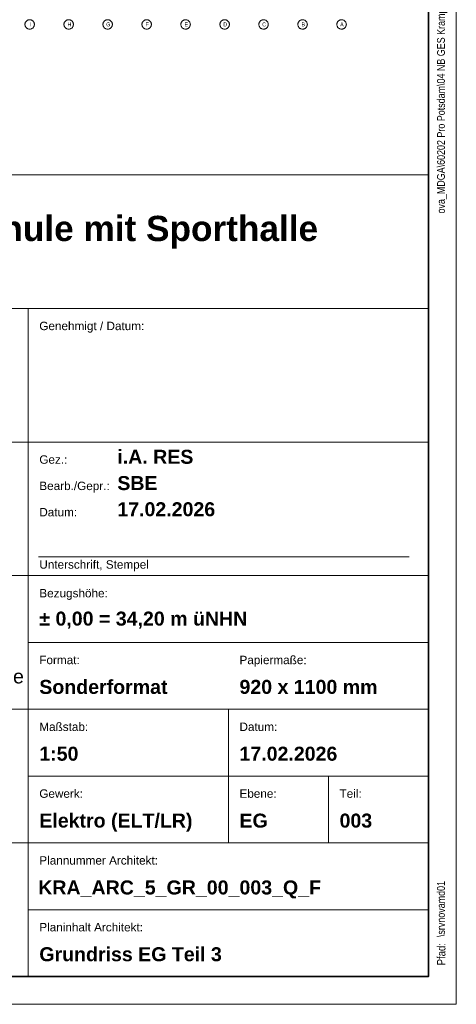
# Model space of a CAD drawing. Extents: x -620 to 300, y 62 to 1162.
# Tile 40 of 93: x 222 to 300, y 62 to 239. Entities that reach past the tile are written whole.
import ezdxf
from ezdxf.lldxf.tags import DXFTag

# ---------------------------------------------------------------- set-up
doc = ezdxf.new("R2010")
doc.units = 0
for name, color, linetype, lineweight in [('iwb_Plankopf Linie', 7, 'Continuous', 13), ('iwb_Plankopf Rahmen', 7, 'Continuous', 35), ('iwb_Plankopf Text', 7, 'Continuous', 18), ('PK_LP_Achsen', 7, 'STRICHPUNKT2', 5)]:
    doc.layers.add(name, color=color, linetype=linetype, lineweight=lineweight)
doc.layers.add('PK_LP_T03', color=3, linetype='Continuous', lineweight=9, true_color=0x00ff00)
doc.styles.add('Arial Narrow', font='ARIALN.TTF')
doc.styles.add('Plankopf', font='arial.ttf')
doc.styles.get("Standard").update_dxf_attribs({"font": 'ARIALN.TTF'})
tags = doc.linetypes.add('Punkte_Nova', pattern=[4.8, 0.4, 0.2, -4, 0.2]).pattern_tags.tags
tags[10:11] = [DXFTag(74, 4), DXFTag(75, 0), DXFTag(340, '0'), DXFTag(46, 0.0), DXFTag(50, 0.0), DXFTag(44, 0.0), DXFTag(45, 0.0)]
tags[8:9] = [DXFTag(74, 4), DXFTag(75, 0), DXFTag(340, '0'), DXFTag(46, 0.0), DXFTag(50, 0.0), DXFTag(44, 0.0), DXFTag(45, 0.0)]
tags[6:7] = [DXFTag(74, 4), DXFTag(75, 0), DXFTag(340, '0'), DXFTag(46, 0.0), DXFTag(50, 0.0), DXFTag(44, 0.0), DXFTag(45, 0.0)]
tags[4:5] = [DXFTag(74, 4), DXFTag(75, 0), DXFTag(340, '0'), DXFTag(46, 0.0), DXFTag(50, 0.0), DXFTag(44, 0.0), DXFTag(45, 0.0)]
tags = doc.linetypes.add('STRICHPUNKT2', pattern=[12.7, 6.35, -3.175, 0, -3.175]).pattern_tags.tags
tags[10:11] = [DXFTag(74, 4), DXFTag(75, 0), DXFTag(340, '0'), DXFTag(46, 0.0), DXFTag(50, 0.0), DXFTag(44, 0.0), DXFTag(45, 0.0)]
tags[8:9] = [DXFTag(74, 4), DXFTag(75, 0), DXFTag(340, '0'), DXFTag(46, 0.0), DXFTag(50, 0.0), DXFTag(44, 0.0), DXFTag(45, 0.0)]
tags[6:7] = [DXFTag(74, 4), DXFTag(75, 0), DXFTag(340, '0'), DXFTag(46, 0.0), DXFTag(50, 0.0), DXFTag(44, 0.0), DXFTag(45, 0.0)]
tags[4:5] = [DXFTag(74, 4), DXFTag(75, 0), DXFTag(340, '0'), DXFTag(46, 0.0), DXFTag(50, 0.0), DXFTag(44, 0.0), DXFTag(45, 0.0)]

# ---------------------------------------------------------------- blocks, each defined once
blk = doc.blocks.new('Blockreferenz-A06G94JP8I')
at = {"layer": 'PK_LP_Achsen', "linetype": 'ByBlock', "ltscale": 0.13}
for p, q in [((222.8, 238.69), (222.83, 238.77)), ((222.83, 238.77), (222.87, 238.84)), ((222.87, 238.84), (222.91, 238.91)), ((222.91, 238.91), (222.96, 238.98)), ((222.96, 238.98), (223.02, 239.04)), ((223.02, 239.04), (223.08, 239.1)), ((223.08, 239.1), (223.15, 239.15)), ((223.15, 239.15), (223.22, 239.19)), ((223.22, 239.19), (223.29, 239.23)), ((223.29, 239.23), (223.37, 239.25)), ((223.37, 239.25), (223.45, 239.27)), ((223.45, 239.27), (223.53, 239.29)), ((223.53, 239.29), (223.62, 239.29)), ((223.62, 239.29), (223.7, 239.29)), ((223.7, 239.29), (223.78, 239.27)), ((223.78, 239.27), (223.86, 239.25)), ((223.86, 239.25), (223.94, 239.23)), ((223.94, 239.23), (224.02, 239.19)), ((224.02, 239.19), (224.09, 239.15)), ((224.09, 239.15), (224.16, 239.1)), ((224.16, 239.1), (224.22, 239.04)), ((224.22, 239.04), (224.27, 238.98)), ((224.27, 238.98), (224.32, 238.91)), ((224.32, 238.91), (224.37, 238.84)), ((224.37, 238.84), (224.4, 238.77)), ((224.4, 238.77), (224.43, 238.69)), ((229.82, 238.69), (229.84, 238.77)), ((229.84, 238.77), (229.88, 238.84)), ((229.88, 238.84), (229.92, 238.91)), ((229.92, 238.91), (229.97, 238.98)), ((229.97, 238.98), (230.03, 239.04)), ((230.03, 239.04), (230.09, 239.1)), ((230.09, 239.1), (230.16, 239.15)), ((230.16, 239.15), (230.23, 239.19)), ((230.23, 239.19), (230.3, 239.23)), ((230.3, 239.23), (230.38, 239.25)), ((230.38, 239.25), (230.46, 239.27)), ((230.46, 239.27), (230.55, 239.29)), ((230.55, 239.29), (230.63, 239.29)), ((230.63, 239.29), (230.71, 239.29)), ((230.71, 239.29), (230.8, 239.27)), ((230.8, 239.27), (230.88, 239.25)), ((230.88, 239.25), (230.96, 239.23)), ((230.96, 239.23), (231.03, 239.19)), ((231.03, 239.19), (231.1, 239.15)), ((231.1, 239.15), (231.17, 239.1)), ((231.17, 239.1), (231.23, 239.04)), ((231.23, 239.04), (231.29, 238.98)), ((231.29, 238.98), (231.34, 238.91)), ((231.34, 238.91), (231.38, 238.84)), ((231.38, 238.84), (231.42, 238.77)), ((231.42, 238.77), (231.44, 238.69)), ((236.83, 238.69), (236.86, 238.77)), ((236.86, 238.77), (236.89, 238.84)), ((236.89, 238.84), (236.94, 238.91)), ((236.94, 238.91), (236.99, 238.98)), ((236.99, 238.98), (237.04, 239.04)), ((237.04, 239.04), (237.1, 239.1)), ((237.1, 239.1), (237.17, 239.15)), ((237.17, 239.15), (237.24, 239.19)), ((237.24, 239.19), (237.32, 239.23)), ((237.32, 239.23), (237.4, 239.25)), ((237.4, 239.25), (237.48, 239.27)), ((237.48, 239.27), (237.56, 239.29)), ((237.56, 239.29), (237.64, 239.29)), ((237.64, 239.29), (237.73, 239.29)), ((237.73, 239.29), (237.81, 239.27)), ((237.81, 239.27), (237.89, 239.25)), ((237.89, 239.25), (237.97, 239.23)), ((237.97, 239.23), (238.04, 239.19)), ((238.04, 239.19), (238.11, 239.15)), ((238.11, 239.15), (238.18, 239.1)), ((238.18, 239.1), (238.24, 239.04)), ((238.24, 239.04), (238.3, 238.98)), ((238.3, 238.98), (238.35, 238.91)), ((238.35, 238.91), (238.39, 238.84)), ((238.39, 238.84), (238.43, 238.77)), ((238.43, 238.77), (238.46, 238.69)), ((243.84, 238.69), (243.87, 238.77)), ((243.87, 238.77), (243.91, 238.84)), ((243.91, 238.84), (243.95, 238.91)), ((243.95, 238.91), (244, 238.98)), ((244, 238.98), (244.05, 239.04)), ((244.05, 239.04), (244.12, 239.1)), ((244.12, 239.1), (244.18, 239.15)), ((244.18, 239.15), (244.25, 239.19)), ((244.25, 239.19), (244.33, 239.23)), ((244.33, 239.23), (244.41, 239.25)), ((244.41, 239.25), (244.49, 239.27)), ((244.49, 239.27), (244.57, 239.29)), ((244.57, 239.29), (244.66, 239.29)), ((244.66, 239.29), (244.74, 239.29)), ((244.74, 239.29), (244.82, 239.27)), ((244.82, 239.27), (244.9, 239.25)), ((244.9, 239.25), (244.98, 239.23)), ((244.98, 239.23), (245.06, 239.19)), ((245.06, 239.19), (245.13, 239.15)), ((245.13, 239.15), (245.19, 239.1)), ((245.19, 239.1), (245.26, 239.04)), ((245.26, 239.04), (245.31, 238.98)), ((245.31, 238.98), (245.36, 238.91)), ((245.36, 238.91), (245.4, 238.84)), ((245.4, 238.84), (245.44, 238.77)), ((245.44, 238.77), (245.47, 238.69)), ((250.85, 238.69), (250.88, 238.77)), ((250.88, 238.77), (250.92, 238.84)), ((250.92, 238.84), (250.96, 238.91)), ((250.96, 238.91), (251.01, 238.98)), ((251.01, 238.98), (251.07, 239.04)), ((251.07, 239.04), (251.13, 239.1)), ((251.13, 239.1), (251.2, 239.15)), ((251.2, 239.15), (251.27, 239.19)), ((251.27, 239.19), (251.34, 239.23)), ((251.34, 239.23), (251.42, 239.25)), ((251.42, 239.25), (251.5, 239.27)), ((251.5, 239.27), (251.58, 239.29)), ((251.58, 239.29), (251.67, 239.29)), ((251.67, 239.29), (251.75, 239.29)), ((251.75, 239.29), (251.83, 239.27)), ((251.83, 239.27), (251.91, 239.25)), ((251.91, 239.25), (251.99, 239.23)), ((251.99, 239.23), (252.07, 239.19)), ((252.07, 239.19), (252.14, 239.15)), ((252.14, 239.15), (252.21, 239.1)), ((252.21, 239.1), (252.27, 239.04)), ((252.27, 239.04), (252.32, 238.98)), ((252.32, 238.98), (252.37, 238.91)), ((252.37, 238.91), (252.42, 238.84)), ((252.42, 238.84), (252.45, 238.77)), ((252.45, 238.77), (252.48, 238.69)), ((257.87, 238.69), (257.89, 238.77)), ((257.89, 238.77), (257.93, 238.84)), ((257.93, 238.84), (257.97, 238.91)), ((257.97, 238.91), (258.02, 238.98)), ((258.02, 238.98), (258.08, 239.04)), ((258.08, 239.04), (258.14, 239.1)), ((258.14, 239.1), (258.21, 239.15)), ((258.21, 239.15), (258.28, 239.19)), ((258.28, 239.19), (258.35, 239.23)), ((258.35, 239.23), (258.43, 239.25)), ((258.43, 239.25), (258.51, 239.27)), ((258.51, 239.27), (258.6, 239.29)), ((258.6, 239.29), (258.68, 239.29)), ((258.68, 239.29), (258.76, 239.29)), ((258.76, 239.29), (258.85, 239.27)), ((258.85, 239.27), (258.93, 239.25)), ((258.93, 239.25), (259.01, 239.23)), ((259.01, 239.23), (259.08, 239.19)), ((259.08, 239.19), (259.15, 239.15)), ((259.15, 239.15), (259.22, 239.1)), ((259.22, 239.1), (259.28, 239.04)), ((259.28, 239.04), (259.34, 238.98)), ((259.34, 238.98), (259.39, 238.91)), ((259.39, 238.91), (259.43, 238.84)), ((259.43, 238.84), (259.47, 238.77)), ((259.47, 238.77), (259.49, 238.69)), ((264.88, 238.69), (264.91, 238.77)), ((264.91, 238.77), (264.94, 238.84)), ((264.94, 238.84), (264.99, 238.91)), ((264.99, 238.91), (265.04, 238.98)), ((265.04, 238.98), (265.09, 239.04)), ((265.09, 239.04), (265.15, 239.1)), ((265.15, 239.1), (265.22, 239.15)), ((265.22, 239.15), (265.29, 239.19)), ((265.29, 239.19), (265.37, 239.23)), ((265.37, 239.23), (265.45, 239.25)), ((265.45, 239.25), (265.53, 239.27)), ((265.53, 239.27), (265.61, 239.29)), ((265.61, 239.29), (265.69, 239.29)), ((265.69, 239.29), (265.78, 239.29)), ((265.78, 239.29), (265.86, 239.27)), ((265.86, 239.27), (265.94, 239.25)), ((265.94, 239.25), (266.02, 239.23)), ((266.02, 239.23), (266.09, 239.19)), ((266.09, 239.19), (266.16, 239.15)), ((266.16, 239.15), (266.23, 239.1)), ((266.23, 239.1), (266.29, 239.04)), ((266.29, 239.04), (266.35, 238.98)), ((266.35, 238.98), (266.4, 238.91)), ((266.4, 238.91), (266.44, 238.84)), ((266.44, 238.84), (266.48, 238.77)), ((266.48, 238.77), (266.51, 238.69)), ((271.89, 238.69), (271.92, 238.77)), ((271.92, 238.77), (271.96, 238.84)), ((271.96, 238.84), (272, 238.91)), ((272, 238.91), (272.05, 238.98)), ((272.05, 238.98), (272.1, 239.04)), ((272.1, 239.04), (272.17, 239.1)), ((272.17, 239.1), (272.23, 239.15)), ((272.23, 239.15), (272.3, 239.19)), ((272.3, 239.19), (272.38, 239.23)), ((272.38, 239.23), (272.46, 239.25)), ((272.46, 239.25), (272.54, 239.27)), ((272.54, 239.27), (272.62, 239.29)), ((272.62, 239.29), (272.71, 239.29)), ((272.71, 239.29), (272.79, 239.29)), ((272.79, 239.29), (272.87, 239.27)), ((272.87, 239.27), (272.95, 239.25)), ((272.95, 239.25), (273.03, 239.23)), ((273.03, 239.23), (273.11, 239.19)), ((273.11, 239.19), (273.18, 239.15)), ((273.18, 239.15), (273.24, 239.1)), ((273.24, 239.1), (273.31, 239.04)), ((273.31, 239.04), (273.36, 238.98)), ((273.36, 238.98), (273.41, 238.91)), ((273.41, 238.91), (273.45, 238.84)), ((273.45, 238.84), (273.49, 238.77)), ((273.49, 238.77), (273.52, 238.69)), ((278.9, 238.69), (278.93, 238.77)), ((278.93, 238.77), (278.97, 238.84)), ((278.97, 238.84), (279.01, 238.91)), ((279.01, 238.91), (279.06, 238.98)), ((279.06, 238.98), (279.12, 239.04)), ((279.12, 239.04), (279.18, 239.1)), ((279.18, 239.1), (279.25, 239.15)), ((279.25, 239.15), (279.32, 239.19)), ((279.32, 239.19), (279.39, 239.23)), ((279.39, 239.23), (279.47, 239.25)), ((279.47, 239.25), (279.55, 239.27)), ((279.55, 239.27), (279.63, 239.29)), ((279.63, 239.29), (279.72, 239.29)), ((279.72, 239.29), (279.8, 239.29)), ((279.8, 239.29), (279.88, 239.27)), ((279.88, 239.27), (279.96, 239.25)), ((279.96, 239.25), (280.04, 239.23)), ((280.04, 239.23), (280.12, 239.19)), ((280.12, 239.19), (280.19, 239.15)), ((280.19, 239.15), (280.26, 239.1)), ((280.26, 239.1), (280.32, 239.04)), ((280.32, 239.04), (280.37, 238.98)), ((280.37, 238.98), (280.42, 238.91)), ((280.42, 238.91), (280.47, 238.84)), ((280.47, 238.84), (280.5, 238.77)), ((280.5, 238.77), (280.53, 238.69)), ((222.77, 238.52), (222.78, 238.61)), ((222.77, 238.44), (222.77, 238.52)), ((222.77, 238.36), (222.77, 238.44)), ((222.78, 238.28), (222.77, 238.36)), ((222.78, 238.61), (222.8, 238.69)), ((222.8, 238.19), (222.78, 238.28)), ((222.83, 238.12), (222.8, 238.19)), ((222.87, 238.04), (222.83, 238.12)), ((222.91, 237.97), (222.87, 238.04)), ((222.96, 237.9), (222.91, 237.97)), ((223.02, 237.84), (222.96, 237.9)), ((223.08, 237.78), (223.02, 237.84)), ((223.15, 237.73), (223.08, 237.78)), ((223.22, 237.69), (223.15, 237.73)), ((223.29, 237.66), (223.22, 237.69)), ((223.37, 237.63), (223.29, 237.66)), ((223.45, 237.61), (223.37, 237.63)), ((223.53, 237.6), (223.45, 237.61)), ((223.62, 237.59), (223.53, 237.6)), ((223.7, 237.6), (223.62, 237.59)), ((223.78, 237.61), (223.7, 237.6)), ((223.86, 237.63), (223.78, 237.61)), ((223.94, 237.66), (223.86, 237.63)), ((224.02, 237.69), (223.94, 237.66)), ((224.09, 237.73), (224.02, 237.69)), ((224.16, 237.78), (224.09, 237.73)), ((224.22, 237.84), (224.16, 237.78)), ((224.27, 237.9), (224.22, 237.84)), ((224.32, 237.97), (224.27, 237.9)), ((224.37, 238.04), (224.32, 237.97)), ((224.4, 238.12), (224.37, 238.04)), ((224.43, 238.19), (224.4, 238.12)), ((224.43, 238.69), (224.45, 238.61)), ((224.45, 238.28), (224.43, 238.19)), ((224.45, 238.61), (224.46, 238.52)), ((224.46, 238.36), (224.45, 238.28)), ((224.46, 238.52), (224.47, 238.44)), ((224.47, 238.44), (224.46, 238.36)), ((229.78, 238.52), (229.8, 238.61)), ((229.78, 238.44), (229.78, 238.52)), ((229.78, 238.36), (229.78, 238.44)), ((229.8, 238.28), (229.78, 238.36)), ((229.8, 238.61), (229.82, 238.69)), ((229.82, 238.19), (229.8, 238.28)), ((229.84, 238.12), (229.82, 238.19)), ((229.88, 238.04), (229.84, 238.12)), ((229.92, 237.97), (229.88, 238.04)), ((229.97, 237.9), (229.92, 237.97)), ((230.03, 237.84), (229.97, 237.9)), ((230.09, 237.78), (230.03, 237.84)), ((230.16, 237.73), (230.09, 237.78)), ((230.23, 237.69), (230.16, 237.73)), ((230.3, 237.66), (230.23, 237.69)), ((230.38, 237.63), (230.3, 237.66)), ((230.46, 237.61), (230.38, 237.63)), ((230.55, 237.6), (230.46, 237.61)), ((230.63, 237.59), (230.55, 237.6)), ((230.71, 237.6), (230.63, 237.59)), ((230.8, 237.61), (230.71, 237.6)), ((230.88, 237.63), (230.8, 237.61)), ((230.96, 237.66), (230.88, 237.63)), ((231.03, 237.69), (230.96, 237.66)), ((231.1, 237.73), (231.03, 237.69)), ((231.17, 237.78), (231.1, 237.73)), ((231.23, 237.84), (231.17, 237.78)), ((231.29, 237.9), (231.23, 237.84)), ((231.34, 237.97), (231.29, 237.9)), ((231.38, 238.04), (231.34, 237.97)), ((231.42, 238.12), (231.38, 238.04)), ((231.44, 238.19), (231.42, 238.12)), ((231.44, 238.69), (231.46, 238.61)), ((231.46, 238.28), (231.44, 238.19)), ((231.46, 238.61), (231.48, 238.52)), ((231.48, 238.36), (231.46, 238.28)), ((231.48, 238.52), (231.48, 238.44)), ((231.48, 238.44), (231.48, 238.36)), ((236.79, 238.44), (236.8, 238.52)), ((236.8, 238.36), (236.79, 238.44)), ((236.8, 238.52), (236.81, 238.61)), ((236.81, 238.28), (236.8, 238.36)), ((236.81, 238.61), (236.83, 238.69)), ((236.83, 238.19), (236.81, 238.28)), ((236.86, 238.12), (236.83, 238.19)), ((236.89, 238.04), (236.86, 238.12)), ((236.94, 237.97), (236.89, 238.04)), ((236.99, 237.9), (236.94, 237.97)), ((237.04, 237.84), (236.99, 237.9)), ((237.1, 237.78), (237.04, 237.84)), ((237.17, 237.73), (237.1, 237.78)), ((237.24, 237.69), (237.17, 237.73)), ((237.32, 237.66), (237.24, 237.69)), ((237.4, 237.63), (237.32, 237.66)), ((237.48, 237.61), (237.4, 237.63)), ((237.56, 237.6), (237.48, 237.61)), ((237.64, 237.59), (237.56, 237.6)), ((237.73, 237.6), (237.64, 237.59)), ((237.81, 237.61), (237.73, 237.6)), ((237.89, 237.63), (237.81, 237.61)), ((237.97, 237.66), (237.89, 237.63)), ((238.04, 237.69), (237.97, 237.66)), ((238.11, 237.73), (238.04, 237.69)), ((238.18, 237.78), (238.11, 237.73)), ((238.24, 237.84), (238.18, 237.78)), ((238.3, 237.9), (238.24, 237.84)), ((238.35, 237.97), (238.3, 237.9)), ((238.39, 238.04), (238.35, 237.97)), ((238.43, 238.12), (238.39, 238.04)), ((238.46, 238.19), (238.43, 238.12)), ((238.46, 238.69), (238.48, 238.61)), ((238.48, 238.28), (238.46, 238.19)), ((238.48, 238.61), (238.49, 238.52)), ((238.49, 238.36), (238.48, 238.28)), ((238.49, 238.52), (238.49, 238.44)), ((238.49, 238.44), (238.49, 238.36)), ((243.81, 238.52), (243.82, 238.61)), ((243.81, 238.44), (243.81, 238.52)), ((243.81, 238.36), (243.81, 238.44)), ((243.82, 238.28), (243.81, 238.36)), ((243.82, 238.61), (243.84, 238.69)), ((243.84, 238.19), (243.82, 238.28)), ((243.87, 238.12), (243.84, 238.19)), ((243.91, 238.04), (243.87, 238.12)), ((243.95, 237.97), (243.91, 238.04)), ((244, 237.9), (243.95, 237.97)), ((244.05, 237.84), (244, 237.9)), ((244.12, 237.78), (244.05, 237.84)), ((244.18, 237.73), (244.12, 237.78)), ((244.25, 237.69), (244.18, 237.73)), ((244.33, 237.66), (244.25, 237.69)), ((244.41, 237.63), (244.33, 237.66)), ((244.49, 237.61), (244.41, 237.63)), ((244.57, 237.6), (244.49, 237.61)), ((244.66, 237.59), (244.57, 237.6)), ((244.74, 237.6), (244.66, 237.59)), ((244.82, 237.61), (244.74, 237.6)), ((244.9, 237.63), (244.82, 237.61)), ((244.98, 237.66), (244.9, 237.63)), ((245.06, 237.69), (244.98, 237.66)), ((245.13, 237.73), (245.06, 237.69)), ((245.19, 237.78), (245.13, 237.73)), ((245.26, 237.84), (245.19, 237.78)), ((245.31, 237.9), (245.26, 237.84)), ((245.36, 237.97), (245.31, 237.9)), ((245.4, 238.04), (245.36, 237.97)), ((245.44, 238.12), (245.4, 238.04)), ((245.47, 238.19), (245.44, 238.12)), ((245.47, 238.69), (245.49, 238.61)), ((245.49, 238.28), (245.47, 238.19)), ((245.49, 238.61), (245.5, 238.52)), ((245.5, 238.36), (245.49, 238.28)), ((245.5, 238.52), (245.51, 238.44)), ((245.51, 238.44), (245.5, 238.36)), ((250.82, 238.52), (250.83, 238.61)), ((250.82, 238.44), (250.82, 238.52)), ((250.82, 238.36), (250.82, 238.44)), ((250.83, 238.28), (250.82, 238.36)), ((250.83, 238.61), (250.85, 238.69)), ((250.85, 238.19), (250.83, 238.28)), ((250.88, 238.12), (250.85, 238.19)), ((250.92, 238.04), (250.88, 238.12)), ((250.96, 237.97), (250.92, 238.04)), ((251.01, 237.9), (250.96, 237.97)), ((251.07, 237.84), (251.01, 237.9)), ((251.13, 237.78), (251.07, 237.84)), ((251.2, 237.73), (251.13, 237.78)), ((251.27, 237.69), (251.2, 237.73)), ((251.34, 237.66), (251.27, 237.69)), ((251.42, 237.63), (251.34, 237.66)), ((251.5, 237.61), (251.42, 237.63)), ((251.58, 237.6), (251.5, 237.61)), ((251.67, 237.59), (251.58, 237.6)), ((251.75, 237.6), (251.67, 237.59)), ((251.83, 237.61), (251.75, 237.6)), ((251.91, 237.63), (251.83, 237.61)), ((251.99, 237.66), (251.91, 237.63)), ((252.07, 237.69), (251.99, 237.66)), ((252.14, 237.73), (252.07, 237.69)), ((252.21, 237.78), (252.14, 237.73)), ((252.27, 237.84), (252.21, 237.78)), ((252.32, 237.9), (252.27, 237.84)), ((252.37, 237.97), (252.32, 237.9)), ((252.42, 238.04), (252.37, 237.97)), ((252.45, 238.12), (252.42, 238.04)), ((252.48, 238.19), (252.45, 238.12)), ((252.48, 238.69), (252.5, 238.61)), ((252.5, 238.28), (252.48, 238.19)), ((252.5, 238.61), (252.51, 238.52)), ((252.51, 238.36), (252.5, 238.28)), ((252.51, 238.52), (252.52, 238.44)), ((252.52, 238.44), (252.51, 238.36)), ((257.83, 238.52), (257.85, 238.61)), ((257.83, 238.44), (257.83, 238.52)), ((257.83, 238.36), (257.83, 238.44)), ((257.85, 238.28), (257.83, 238.36)), ((257.85, 238.61), (257.87, 238.69)), ((257.87, 238.19), (257.85, 238.28)), ((257.89, 238.12), (257.87, 238.19)), ((257.93, 238.04), (257.89, 238.12)), ((257.97, 237.97), (257.93, 238.04)), ((258.02, 237.9), (257.97, 237.97)), ((258.08, 237.84), (258.02, 237.9)), ((258.14, 237.78), (258.08, 237.84)), ((258.21, 237.73), (258.14, 237.78)), ((258.28, 237.69), (258.21, 237.73)), ((258.35, 237.66), (258.28, 237.69)), ((258.43, 237.63), (258.35, 237.66)), ((258.51, 237.61), (258.43, 237.63)), ((258.6, 237.6), (258.51, 237.61)), ((258.68, 237.59), (258.6, 237.6)), ((258.76, 237.6), (258.68, 237.59)), ((258.85, 237.61), (258.76, 237.6)), ((258.93, 237.63), (258.85, 237.61)), ((259.01, 237.66), (258.93, 237.63)), ((259.08, 237.69), (259.01, 237.66)), ((259.15, 237.73), (259.08, 237.69)), ((259.22, 237.78), (259.15, 237.73)), ((259.28, 237.84), (259.22, 237.78)), ((259.34, 237.9), (259.28, 237.84)), ((259.39, 237.97), (259.34, 237.9)), ((259.43, 238.04), (259.39, 237.97)), ((259.47, 238.12), (259.43, 238.04)), ((259.49, 238.19), (259.47, 238.12)), ((259.49, 238.69), (259.51, 238.61)), ((259.51, 238.28), (259.49, 238.19)), ((259.51, 238.61), (259.53, 238.52)), ((259.53, 238.36), (259.51, 238.28)), ((259.53, 238.52), (259.53, 238.44)), ((259.53, 238.44), (259.53, 238.36)), ((264.84, 238.44), (264.85, 238.52)), ((264.85, 238.36), (264.84, 238.44)), ((264.85, 238.52), (264.86, 238.61)), ((264.86, 238.28), (264.85, 238.36)), ((264.86, 238.61), (264.88, 238.69)), ((264.88, 238.19), (264.86, 238.28)), ((264.91, 238.12), (264.88, 238.19)), ((264.94, 238.04), (264.91, 238.12)), ((264.99, 237.97), (264.94, 238.04)), ((265.04, 237.9), (264.99, 237.97)), ((265.09, 237.84), (265.04, 237.9)), ((265.15, 237.78), (265.09, 237.84)), ((265.22, 237.73), (265.15, 237.78)), ((265.29, 237.69), (265.22, 237.73)), ((265.37, 237.66), (265.29, 237.69)), ((265.45, 237.63), (265.37, 237.66)), ((265.53, 237.61), (265.45, 237.63)), ((265.61, 237.6), (265.53, 237.61)), ((265.69, 237.59), (265.61, 237.6)), ((265.78, 237.6), (265.69, 237.59)), ((265.86, 237.61), (265.78, 237.6)), ((265.94, 237.63), (265.86, 237.61)), ((266.02, 237.66), (265.94, 237.63)), ((266.09, 237.69), (266.02, 237.66)), ((266.16, 237.73), (266.09, 237.69)), ((266.23, 237.78), (266.16, 237.73)), ((266.29, 237.84), (266.23, 237.78)), ((266.35, 237.9), (266.29, 237.84)), ((266.4, 237.97), (266.35, 237.9)), ((266.44, 238.04), (266.4, 237.97)), ((266.48, 238.12), (266.44, 238.04)), ((266.51, 238.19), (266.48, 238.12)), ((266.51, 238.69), (266.53, 238.61)), ((266.53, 238.28), (266.51, 238.19)), ((266.53, 238.61), (266.54, 238.52)), ((266.54, 238.36), (266.53, 238.28)), ((266.54, 238.52), (266.54, 238.44)), ((266.54, 238.44), (266.54, 238.36)), ((271.86, 238.52), (271.87, 238.61)), ((271.86, 238.44), (271.86, 238.52)), ((271.86, 238.36), (271.86, 238.44)), ((271.87, 238.28), (271.86, 238.36)), ((271.87, 238.61), (271.89, 238.69)), ((271.89, 238.19), (271.87, 238.28)), ((271.92, 238.12), (271.89, 238.19)), ((271.96, 238.04), (271.92, 238.12)), ((272, 237.97), (271.96, 238.04)), ((272.05, 237.9), (272, 237.97)), ((272.1, 237.84), (272.05, 237.9)), ((272.17, 237.78), (272.1, 237.84)), ((272.23, 237.73), (272.17, 237.78)), ((272.3, 237.69), (272.23, 237.73)), ((272.38, 237.66), (272.3, 237.69)), ((272.46, 237.63), (272.38, 237.66)), ((272.54, 237.61), (272.46, 237.63)), ((272.62, 237.6), (272.54, 237.61)), ((272.71, 237.59), (272.62, 237.6)), ((272.79, 237.6), (272.71, 237.59)), ((272.87, 237.61), (272.79, 237.6)), ((272.95, 237.63), (272.87, 237.61)), ((273.03, 237.66), (272.95, 237.63)), ((273.11, 237.69), (273.03, 237.66)), ((273.18, 237.73), (273.11, 237.69)), ((273.24, 237.78), (273.18, 237.73)), ((273.31, 237.84), (273.24, 237.78)), ((273.36, 237.9), (273.31, 237.84)), ((273.41, 237.97), (273.36, 237.9)), ((273.45, 238.04), (273.41, 237.97)), ((273.49, 238.12), (273.45, 238.04)), ((273.52, 238.19), (273.49, 238.12)), ((273.52, 238.69), (273.54, 238.61)), ((273.54, 238.28), (273.52, 238.19)), ((273.54, 238.61), (273.55, 238.52)), ((273.55, 238.36), (273.54, 238.28)), ((273.55, 238.52), (273.56, 238.44)), ((273.56, 238.44), (273.55, 238.36)), ((278.87, 238.52), (278.88, 238.61)), ((278.87, 238.44), (278.87, 238.52)), ((278.87, 238.36), (278.87, 238.44)), ((278.88, 238.28), (278.87, 238.36)), ((278.88, 238.61), (278.9, 238.69)), ((278.9, 238.19), (278.88, 238.28)), ((278.93, 238.12), (278.9, 238.19)), ((278.97, 238.04), (278.93, 238.12)), ((279.01, 237.97), (278.97, 238.04)), ((279.06, 237.9), (279.01, 237.97)), ((279.12, 237.84), (279.06, 237.9)), ((279.18, 237.78), (279.12, 237.84)), ((279.25, 237.73), (279.18, 237.78)), ((279.32, 237.69), (279.25, 237.73)), ((279.39, 237.66), (279.32, 237.69)), ((279.47, 237.63), (279.39, 237.66)), ((279.55, 237.61), (279.47, 237.63)), ((279.63, 237.6), (279.55, 237.61)), ((279.72, 237.59), (279.63, 237.6)), ((279.8, 237.6), (279.72, 237.59)), ((279.88, 237.61), (279.8, 237.6)), ((279.96, 237.63), (279.88, 237.61)), ((280.04, 237.66), (279.96, 237.63)), ((280.12, 237.69), (280.04, 237.66)), ((280.19, 237.73), (280.12, 237.69)), ((280.26, 237.78), (280.19, 237.73)), ((280.32, 237.84), (280.26, 237.78)), ((280.37, 237.9), (280.32, 237.84)), ((280.42, 237.97), (280.37, 237.9)), ((280.47, 238.04), (280.42, 237.97)), ((280.5, 238.12), (280.47, 238.04)), ((280.53, 238.19), (280.5, 238.12)), ((280.53, 238.69), (280.55, 238.61)), ((280.55, 238.28), (280.53, 238.19)), ((280.55, 238.61), (280.56, 238.52)), ((280.56, 238.36), (280.55, 238.28)), ((280.56, 238.52), (280.57, 238.44)), ((280.57, 238.44), (280.56, 238.36))]:
    blk.add_line(p, q, dxfattribs=at)
at = {"layer": 'PK_LP_Achsen', "linetype": 'ByBlock', "ltscale": 0.13, "char_height": 0.6954, "attachment_point": 1}
for s, insert in [('{\\fArial Narrow;I}', (223.58, 238.79)), ('{\\fArial Narrow;H}', (230.41, 238.79)), ('{\\fArial Narrow;G}', (237.38, 238.79)), ('{\\fArial Narrow;F}', (244.46, 238.79)), ('{\\fArial Narrow;E}', (251.46, 238.79)), ('{\\fArial Narrow;D}', (258.44, 238.79)), ('{\\fArial Narrow;C}', (265.44, 238.79)), ('{\\fArial Narrow;B}', (272.49, 238.79)), ('{\\fArial Narrow;A}', (279.45, 238.79))]:
    blk.add_mtext(s, dxfattribs=dict(at, insert=insert))

msp = doc.modelspace()

# ---------------------------------------------------------------- linework, layer by layer
at = {"layer": 'iwb_Plankopf Linie', "ltscale": 0.13}
for p, q in [((295.35, 67.43), (295.35, 359.43)), ((115.35, 211.43), (295.35, 211.43)), ((115.35, 187.43), (295.35, 187.43)), ((223.35, 187.43), (223.35, 67.43)), ((115.35, 163.43), (295.35, 163.43)), ((115.35, 139.43), (295.35, 139.43)), ((223.35, 127.43), (295.35, 127.43)), ((115.35, 115.43), (295.35, 115.43)), ((259.35, 91.43), (259.35, 115.43)), ((223.35, 103.43), (295.35, 103.43)), ((277.35, 91.43), (277.35, 103.43)), ((115.35, 91.43), (295.35, 91.43)), ((223.35, 79.43), (295.35, 79.43)), ((115.35, 67.43), (295.35, 67.43))]:
    msp.add_line(p, q, dxfattribs=at)
at = {"layer": 'iwb_Plankopf Rahmen', "ltscale": 0.35}
for p, q in [((295.35, 359.43), (295.35, 67.43)), ((295.35, 91.43), (295.35, 79.43))]:
    msp.add_line(p, q, dxfattribs=at)
at = {"layer": 'iwb_Plankopf Rahmen', "color": 8, "lineweight": 13, "ltscale": 0.13, "true_color": 0x808080}
msp.add_lwpolyline([(300.35, 62.43), (-619.65, 62.43), (-619.65, 1162.43), (300.35, 1162.43), (300.35, 62.43)], close=True, dxfattribs=at)
at = {"layer": 'iwb_Plankopf Rahmen', "ltscale": 0.35}
msp.add_lwpolyline([(-599.65, 67.43), (-599.65, 1157.43), (295.35, 1157.43), (295.35, 67.43), (-599.65, 67.43)], close=True, dxfattribs=at)
at = {"layer": 'iwb_Plankopf Text', "linetype": 'Punkte_Nova', "ltscale": 0.18}
msp.add_line((291.87, 142.79), (225.23, 142.79), dxfattribs=at)

# ---------------------------------------------------------------- block references
at = {"layer": 'PK_LP_T03', "ltscale": 0.13}
msp.add_blockref('Blockreferenz-A06G94JP8I', (0, 0), dxfattribs=at)

# ---------------------------------------------------------------- texts
at = {"layer": 'iwb_Plankopf Text', "ltscale": 0.18, "insert": (296.89, 74.51), "char_height": 1.4, "attachment_point": 1, "rotation": 90, "line_spacing_factor": 1.002}
msp.add_mtext('{\\fArial Narrow;\\\\srvnovamd01\\Nova_MD\\TGA\\60202 Pro Potsdam\\04 NB GES Krampnitz\\09 NOVA\\60202-04_AP_NB GES Krampnitz\\TGA\\Elektro\\Leerrohrplanung\\E_Leerrohr_EG.n4m005KRA_ELT_5_LR_00_003_P_A}', dxfattribs=at)
at = {"layer": 'iwb_Plankopf Text', "ltscale": 0.18, "style": 'Plankopf'}
for s, insert, char_height, width, attachment_point, line_spacing_factor in [('\\fArial|b1|i0|c0|p34;Entwicklung einer Gesamtschule mit Sporthalle', (132.35, 204.06), 4.531, 161.2025, 1, 0.996218), ('\\fArial|b1|i0|c0|p34;i.A. RES', (239.38, 160.76), 2.5172, 67.9984, 4, 0.996218), ('\\fArial|b1|i0|c0|p34;SBE', (239.38, 156.04), 2.5172, 67.9984, 4, 0.996218), ('\\fArial|b1|i0|c0|p34;17.02.2026', (239.38, 151.34), 2.5172, 67.9984, 4, 0.996218), ('\\fArial|b1|i0|c0|p34;± 0,00 = 34,20 m üNHN', (225.35, 131.43), 2.5172, 67.9984, 4, 0.996218), ('\\fArial|b1|i0|c0|p34;Sonderformat', (225.35, 119.43), 2.5172, 31.9966, 4, 0.996218), ('\\fArial|b1|i0|c0|p34;920 x 1100 mm', (261.35, 119.43), 2.5172, 31.9966, 4, 0.996218), ('\\fArial|b1|i0|c0|p34;1:50', (225.35, 107.43), 2.5172, 67.9984, 4, 0.996218), ('\\fArial|b1|i0|c0|p34;17.02.2026', (261.35, 107.43), 2.5172, 67.9984, 4, 0.996218), ('\\fArial|b1|i0|c0|p34;Elektro (ELT/LR)', (225.35, 95.06), 2.5172, 67.9984, 4, 0.85), ('\\fArial|b1|i0|c0|p34;EG', (261.35, 95.41), 2.5172, 7.9992, 4, 0.996218), ('\\fArial|b1|i0|c0|p34;003', (279.35, 95.41), 2.5172, 7.9992, 4, 0.996218), ('\\fArial|b1|i0|c0|p34;Grundriss EG Teil 3', (225.35, 71.41), 2.5172, 67.9984, 4, 0.996218)]:
    msp.add_mtext(s, dxfattribs=dict(at, insert=insert, char_height=char_height, width=width, attachment_point=attachment_point, line_spacing_factor=line_spacing_factor))
at = {"layer": 'iwb_Plankopf Text', "ltscale": 0.18, "attachment_point": 1, "line_spacing_factor": 0.970891, "style": 'Plankopf'}
for s, insert, char_height in [('Genehmigt / Datum:', (225.35, 185.04), 1.5105), ('Gez.:', (225.35, 161.04), 1.51), ('Bearb./Gepr.:', (225.35, 156.31), 1.5105), ('Datum:', (225.35, 151.59), 1.51), ('Unterschrift, Stempel', (225.35, 142.19), 1.5105), ('Bezugshöhe:', (225.35, 137.04), 1.5105), ('T   0 35 18 32 96 33\\PE   krampnitz@jaeger-ingenieure.de', (166.24, 126.66), 2.5172), ('Format:', (225.35, 125.04), 1.51), ('Papiermaße:', (261.35, 125.04), 1.5105), ('Maßstab:', (225.35, 113.04), 1.51), ('Datum:', (261.35, 113.04), 1.51), ('Gewerk:', (225.35, 101.04), 1.51), ('Ebene:', (261.35, 101.04), 1.51), ('Teil:', (279.35, 101.04), 1.51), ('Plannummer Architekt:', (225.35, 89.04), 1.5105), ('Planinhalt Architekt:', (225.35, 77.04), 1.5105)]:
    msp.add_mtext(s, dxfattribs=dict(at, insert=insert, char_height=char_height))
at = {"layer": 'iwb_Plankopf Text', "ltscale": 0.18, "insert": (225.15, 84.68), "char_height": 2.52, "attachment_point": 1, "line_spacing_factor": 1.002}
msp.add_mtext('{\\fArial|b1|i0;KRA_ARC_5_GR_00_003_Q_F}', dxfattribs=at)
at = {"layer": 'iwb_Plankopf Text', "ltscale": 0.18, "insert": (296.89, 69.43), "char_height": 1.5, "attachment_point": 1, "rotation": 90, "style": 'Arial Narrow'}
msp.add_mtext('\\A1;{Pfad:}', dxfattribs=at)

doc.saveas('drawing.dxf')
